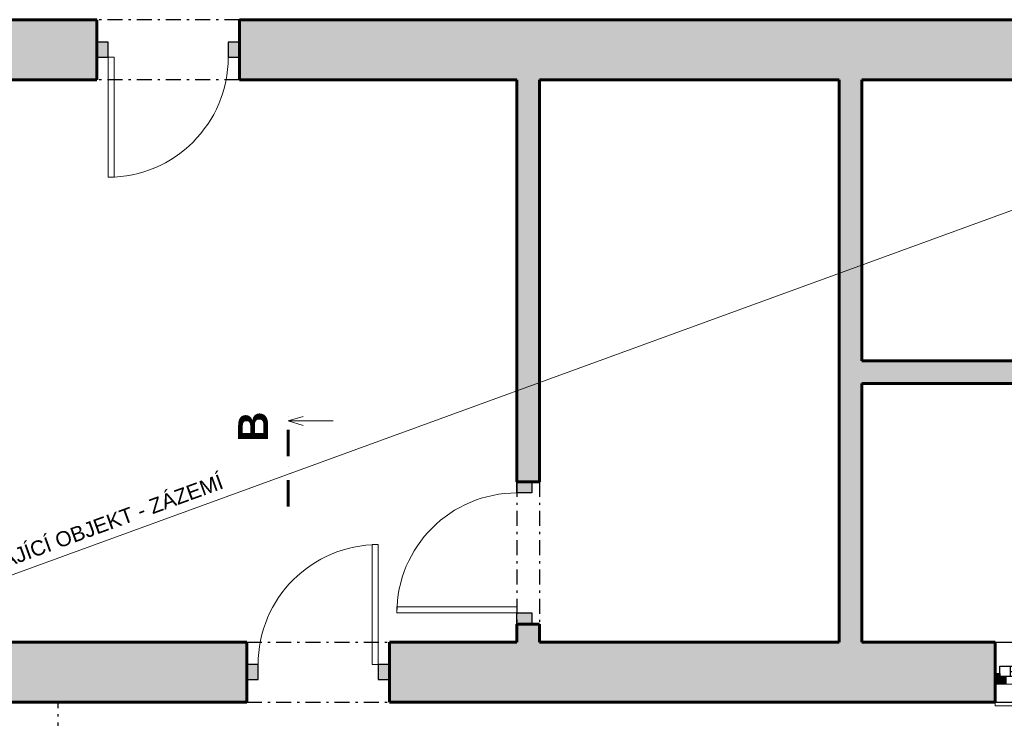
# Model space of a CAD drawing. Header units: millimetres. Extents: x 1793744 to 1819377, y -543298 to -528494.
# Tile 12 of 23: x 1803141 to 1809706, y -533152 to -528494. Entities that reach past the tile are written whole.
import ezdxf

# ---------------------------------------------------------------- set-up
doc = ezdxf.new("R2010")
doc.units = ezdxf.units.MM
doc.header["$MEASUREMENT"] = 0
doc.linetypes.add('ČÁRA ČERCHOVANÁ 2', pattern=[195, 100, -40, 15, -40])
doc.linetypes.add('ČÁRA ČERCHOVANÁ 3', pattern=[335.138881, 176.388884, -88.194442, 0, -70.555556])
for name, color, linetype in [('1 - ŘEZ HLAVNÍ.1', 7, 'Continuous'), ('2 - TEXT HLAVNÍ UNIVERSÁL.2D', 7, 'Continuous'), ('2 - ČÁRA HLAVNÍ.2D', 7, 'Continuous'), ('4 - ZDIVO - STĚNY NOSNÉ.3D', 7, 'Continuous'), ('Otvory – Dveře', 7, 'Continuous'), ('Otvory – Okna', 7, 'Continuous'), ('Výplně – Řezové', 7, 'Continuous')]:
    doc.layers.add(name, color=color, linetype=linetype)
doc.styles.add('GENEROVANÝ_STYL_1', font='Arial Bold.ttf')
doc.styles.add('GENEROVANÝ_STYL_2', font='Arial.ttf')

# ---------------------------------------------------------------- blocks, each defined once
blk = doc.blocks.new('Dvoukřídlé okno 27')
at = {"layer": 'Výplně – Řezové', "linetype": 'Continuous', "lineweight": 0, "true_color": 0xe6cefe}
for points in [[(-500, 0), (-500, -70), (-430, -70), (-430, -20), (-470, -20), (-470, 0)], [(500, -70), (500, 0), (470, 0), (470, -20), (430, -20), (430, -70)]]:
    blk.add_hatch(color=254, dxfattribs=at).paths.add_polyline_path(points)
at = {"layer": 'Otvory – Okna', "color": 7, "linetype": 'Continuous', "lineweight": 30}
for p, q in [((-500, 210), (500, 210)), ((-500, -190), (500, -190))]:
    blk.add_line(p, q, dxfattribs=at)
at = {"layer": 'Otvory – Okna', "color": 7, "linetype": 'Continuous', "lineweight": 60}
for p, q in [((-500, 0), (-500, 210)), ((500, 0), (500, 210)), ((-500, -70), (-500, 0)), ((-500, -70), (-500, 0)), ((500, -70), (500, 0)), ((500, -70), (500, 0)), ((-500, -190), (-500, -70)), ((500, -190), (500, -70))]:
    blk.add_line(p, q, dxfattribs=at)
at = {"layer": 'Otvory – Okna', "color": 181, "linetype": 'Continuous', "lineweight": 30, "true_color": 0x9e3eff}
for p, q in [((-500, 0), (-470, 0)), ((-470, 50), (-400, 50)), ((-470, -20), (-470, 50)), ((-470, 0), (-470, -20)), ((-400, 50), (-400, -20)), ((-400, 50), (-70, 50)), ((-400, 15), (-70, 15)), ((-70, -20), (-70, 50)), ((-70, 50), (0, 50)), ((0, 50), (0, -20)), ((0, 50), (70, 50)), ((0, -20), (0, 50)), ((70, 50), (70, -20)), ((70, 50), (400, 50)), ((70, 15), (400, 15)), ((400, -20), (400, 50)), ((400, 50), (470, 50)), ((470, 50), (470, -20)), ((470, -20), (470, 0)), ((470, 0), (500, 0)), ((-470, -20), (-430, -20)), ((-400, -20), (-470, -20)), ((-430, -20), (-430, -70)), ((-70, -20), (-400, -20)), ((0, -20), (-70, -20)), ((70, -20), (0, -20)), ((400, -20), (70, -20)), ((470, -20), (400, -20)), ((430, -70), (430, -20)), ((430, -20), (470, -20)), ((-430, -70), (-500, -70)), ((500, -70), (430, -70))]:
    blk.add_line(p, q, dxfattribs=at)
at = {"layer": 'Otvory – Okna', "color": 181, "linetype": 'Continuous', "lineweight": 0, "true_color": 0x9e3eff}
for p, q in [((-400, 50), (-70, 50)), ((70, 50), (400, 50)), ((0, -70), (-430, -70)), ((430, -70), (0, -70)), ((-500, -190), (-500, -215)), ((500, -215), (500, -190)), ((-500, -215), (500, -215))]:
    blk.add_line(p, q, dxfattribs=at)
blk = doc.blocks.new('Dveře 27_2')
at = {"layer": 'Výplně – Řezové', "linetype": 'Continuous', "lineweight": 0, "true_color": 0xe6cefe}
for points in [[(-400, -100), (-400, 0), (-475, 0), (-475, -100)], [(475, -100), (475, 0), (400, 0), (400, -100)]]:
    blk.add_hatch(color=254, dxfattribs=at).paths.add_polyline_path(points)
at = {"layer": 'Otvory – Dveře', "color": 181, "linetype": 'Continuous', "lineweight": 0, "true_color": 0x9e3eff}
for p, q in [((360, 0), (360, 800)), ((360, 800), (400, 800)), ((400, 800), (400, 0)), ((400, 0), (360, 0))]:
    blk.add_line(p, q, dxfattribs=at)
at = {"layer": 'Otvory – Dveře', "color": 7, "linetype": 'ČÁRA ČERCHOVANÁ 2', "lineweight": 30}
for p, q in [((-475, 150), (475, 150)), ((-475, -250), (475, -250))]:
    blk.add_line(p, q, dxfattribs=at)
at = {"layer": 'Otvory – Dveře', "color": 7, "linetype": 'Continuous', "lineweight": 60}
for p, q in [((-475, 150), (-475, 0)), ((475, 150), (475, 0)), ((-475, 0), (-475, -100)), ((-475, 0), (-475, -100)), ((475, 0), (475, -100)), ((475, 0), (475, -100)), ((-475, -100), (-475, -250)), ((475, -100), (475, -250))]:
    blk.add_line(p, q, dxfattribs=at)
at = {"layer": 'Otvory – Dveře', "color": 181, "linetype": 'Continuous', "lineweight": 30, "true_color": 0x9e3eff}
for p, q in [((-400, 0), (-475, 0)), ((-475, 0), (-475, -100)), ((-400, -100), (-400, 0)), ((475, 0), (400, 0)), ((400, 0), (400, -100)), ((475, -100), (475, 0)), ((-475, -100), (-400, -100)), ((400, -100), (475, -100))]:
    blk.add_line(p, q, dxfattribs=at)
at = {"layer": 'Otvory – Dveře', "color": 5, "linetype": 'Continuous', "lineweight": 0, "true_color": 0x1c1cff}
blk.add_arc((400, 0), 800, 90, 180, dxfattribs=at)
blk = doc.blocks.new('Zeď_17', base_point=(1800756.5, -533044.2))
at = {"layer": 'Výplně – Řezové', "linetype": 'Continuous', "lineweight": 0, "true_color": 0x000000}
for points in [[(1804656.5, -532644.2), (1801156.5, -532644.2), (1801156.5, -533044.2), (1804656.5, -533044.2)], [(1805606.5, -533044.2), (1809646.5, -533044.2), (1809646.5, -532924.2), (1809646.5, -532854.2), (1809646.5, -532644.2), (1805606.5, -532644.2)]]:
    blk.add_hatch(color=18, dxfattribs=at).paths.add_polyline_path(points)
at = {"layer": '4 - ZDIVO - STĚNY NOSNÉ.3D', "color": 7, "linetype": 'Continuous', "lineweight": 60}
for p, q in [((1804656.5, -532644.2), (1804656.5, -532794.2)), ((1805606.5, -532644.2), (1805606.5, -532794.2)), ((1809646.5, -532854.2), (1809646.5, -532644.2)), ((1804656.5, -532794.2), (1804656.5, -532894.2)), ((1805606.5, -532794.2), (1805606.5, -532894.2)), ((1809646.5, -532924.2), (1809646.5, -532854.2)), ((1804656.5, -532894.2), (1804656.5, -533044.2)), ((1805606.5, -532894.2), (1805606.5, -533044.2)), ((1809646.5, -533044.2), (1809646.5, -532924.2))]:
    blk.add_line(p, q, dxfattribs=at)
at = {"layer": '4 - ZDIVO - STĚNY NOSNÉ.3D', "color": 7, "linetype": 'Continuous', "lineweight": 60, "flags": 128}
for points in [[(1804656.5, -532644.2), (1801156.5, -532644.2)], [(1806456.5, -532644.2), (1805606.5, -532644.2)], [(1808606.5, -532644.2), (1806606.5, -532644.2)], [(1809646.5, -532644.2), (1808756.5, -532644.2)], [(1800756.5, -533044.2), (1804656.5, -533044.2)], [(1805606.5, -533044.2), (1809646.5, -533044.2)]]:
    blk.add_lwpolyline(points, dxfattribs=at)
at = {"layer": 'Otvory – Dveře', "color": 7, "linetype": 'Continuous', "lineweight": 0, "zscale": 1000}
blk.add_blockref('Dveře 27_2', (1805131.5, -532794.2), dxfattribs=at)
at = {"layer": 'Otvory – Okna', "color": 181, "linetype": 'Continuous', "lineweight": 30, "true_color": 0x9e3eff, "zscale": 1000}
blk.add_blockref('Dvoukřídlé okno 27', (1810146.5, -532854.2), dxfattribs=at)
blk = doc.blocks.new('Dveře 27_3')
at = {"layer": 'Výplně – Řezové', "linetype": 'Continuous', "lineweight": 0, "true_color": 0xe6cefe}
for points in [[(-400, -100), (-400, 0), (-475, 0), (-475, -100)], [(475, -100), (475, 0), (400, 0), (400, -100)]]:
    blk.add_hatch(color=254, dxfattribs=at).paths.add_polyline_path(points)
at = {"layer": 'Otvory – Dveře', "color": 181, "linetype": 'Continuous', "lineweight": 0, "true_color": 0x9e3eff}
for p, q in [((360, 0), (360, 800)), ((360, 800), (400, 800)), ((400, 800), (400, 0)), ((400, 0), (360, 0))]:
    blk.add_line(p, q, dxfattribs=at)
at = {"layer": 'Otvory – Dveře', "color": 7, "linetype": 'ČÁRA ČERCHOVANÁ 2', "lineweight": 30}
for p, q in [((-475, 150), (475, 150)), ((-475, -250), (475, -250))]:
    blk.add_line(p, q, dxfattribs=at)
at = {"layer": 'Otvory – Dveře', "color": 7, "linetype": 'Continuous', "lineweight": 60}
for p, q in [((-475, 0), (-475, 150)), ((475, 0), (475, 150)), ((-475, -100), (-475, 0)), ((-475, -100), (-475, 0)), ((475, -100), (475, 0)), ((475, -100), (475, 0)), ((-475, -250), (-475, -100)), ((475, -250), (475, -100))]:
    blk.add_line(p, q, dxfattribs=at)
at = {"layer": 'Otvory – Dveře', "color": 181, "linetype": 'Continuous', "lineweight": 30, "true_color": 0x9e3eff}
for p, q in [((-400, 0), (-475, 0)), ((-475, 0), (-475, -100)), ((-400, -100), (-400, 0)), ((475, 0), (400, 0)), ((400, 0), (400, -100)), ((475, -100), (475, 0)), ((-475, -100), (-400, -100)), ((400, -100), (475, -100))]:
    blk.add_line(p, q, dxfattribs=at)
at = {"layer": 'Otvory – Dveře', "color": 5, "linetype": 'Continuous', "lineweight": 0, "true_color": 0x1c1cff}
blk.add_arc((400, 0), 800, 90, 180, dxfattribs=at)
blk = doc.blocks.new('Zeď_19', base_point=(1812546.5, -528494.2))
at = {"layer": 'Výplně – Řezové', "linetype": 'Continuous', "lineweight": 0, "true_color": 0x000000}
for points in [[(1801156.5, -528894.2), (1803656.5, -528894.2), (1803656.5, -528494.2), (1801156.5, -528494.2)], [(1812146.5, -528494.2), (1804606.5, -528494.2), (1804606.5, -528894.2), (1812146.5, -528894.2)]]:
    blk.add_hatch(color=18, dxfattribs=at).paths.add_polyline_path(points)
at = {"layer": '4 - ZDIVO - STĚNY NOSNÉ.3D', "color": 7, "linetype": 'Continuous', "lineweight": 60}
for p, q in [((1803656.5, -528494.2), (1803656.5, -528644.2)), ((1804606.5, -528494.2), (1804606.5, -528644.2)), ((1803656.5, -528644.2), (1803656.5, -528744.2)), ((1804606.5, -528644.2), (1804606.5, -528744.2)), ((1803656.5, -528744.2), (1803656.5, -528894.2)), ((1804606.5, -528744.2), (1804606.5, -528894.2))]:
    blk.add_line(p, q, dxfattribs=at)
at = {"layer": '4 - ZDIVO - STĚNY NOSNÉ.3D', "color": 7, "linetype": 'Continuous', "lineweight": 60, "flags": 128}
for points in [[(1803656.5, -528494.2), (1800756.5, -528494.2)], [(1812146.5, -528494.2), (1804606.5, -528494.2)], [(1801156.5, -528894.2), (1803656.5, -528894.2)], [(1804606.5, -528894.2), (1806456.5, -528894.2)], [(1806606.5, -528894.2), (1808606.5, -528894.2)], [(1808756.5, -528894.2), (1812146.5, -528894.2)]]:
    blk.add_lwpolyline(points, dxfattribs=at)
at = {"layer": 'Otvory – Dveře', "color": 7, "linetype": 'Continuous', "lineweight": 0, "zscale": 1000, "rotation": 180}
blk.add_blockref('Dveře 27_3', (1804131.5, -528744.2), dxfattribs=at)
blk = doc.blocks.new('Dveře 27_4')
at = {"layer": 'Výplně – Řezové', "linetype": 'Continuous', "lineweight": 0, "true_color": 0xe6cefe}
for points in [[(-400, -100), (-400, 0), (-475, 0), (-475, -100)], [(475, -100), (475, 0), (400, 0), (400, -100)]]:
    blk.add_hatch(color=254, dxfattribs=at).paths.add_polyline_path(points)
at = {"layer": 'Otvory – Dveře', "color": 181, "linetype": 'Continuous', "lineweight": 0, "true_color": 0x9e3eff}
for p, q in [((360, 0), (360, 800)), ((360, 800), (400, 800)), ((400, 800), (400, 0)), ((400, 0), (360, 0))]:
    blk.add_line(p, q, dxfattribs=at)
at = {"layer": 'Otvory – Dveře', "color": 7, "linetype": 'ČÁRA ČERCHOVANÁ 2', "lineweight": 30}
for p, q in [((-475, 0), (475, 0)), ((-475, -150), (475, -150))]:
    blk.add_line(p, q, dxfattribs=at)
at = {"layer": 'Otvory – Dveře', "color": 181, "linetype": 'Continuous', "lineweight": 30, "true_color": 0x9e3eff}
for p, q in [((-400, 0), (-475, 0)), ((-475, 0), (-475, -100)), ((-400, -100), (-400, 0)), ((475, 0), (400, 0)), ((400, 0), (400, -100)), ((475, -100), (475, 0)), ((-475, -100), (-400, -100)), ((400, -100), (475, -100))]:
    blk.add_line(p, q, dxfattribs=at)
at = {"layer": 'Otvory – Dveře', "color": 7, "linetype": 'Continuous', "lineweight": 60}
for p, q in [((-475, 0), (-475, -100)), ((-475, 0), (-475, -100)), ((475, 0), (475, -100)), ((475, 0), (475, -100)), ((-475, -100), (-475, -150)), ((475, -100), (475, -150))]:
    blk.add_line(p, q, dxfattribs=at)
at = {"layer": 'Otvory – Dveře', "color": 5, "linetype": 'Continuous', "lineweight": 0, "true_color": 0x1c1cff}
blk.add_arc((400, 0), 800, 90, 180, dxfattribs=at)
blk = doc.blocks.new('Zeď_21', base_point=(1806606.5, -533044.2))
at = {"layer": 'Výplně – Řezové', "linetype": 'Continuous', "lineweight": 0, "true_color": 0x000000}
for points in [[(1806606.5, -528894.2), (1806456.5, -528894.2), (1806456.5, -531574.4), (1806606.5, -531574.4)], [(1806456.5, -532524.4), (1806456.5, -532644.2), (1806606.5, -532644.2), (1806606.5, -532524.4)]]:
    blk.add_hatch(color=18, dxfattribs=at).paths.add_polyline_path(points)
at = {"layer": '4 - ZDIVO - STĚNY NOSNÉ.3D', "color": 7, "linetype": 'Continuous', "lineweight": 60}
for p, q in [((1806456.5, -531574.4), (1806556.5, -531574.4)), ((1806556.5, -531574.4), (1806606.5, -531574.4)), ((1806456.5, -532524.4), (1806556.5, -532524.4)), ((1806556.5, -532524.4), (1806606.5, -532524.4))]:
    blk.add_line(p, q, dxfattribs=at)
at = {"layer": '4 - ZDIVO - STĚNY NOSNÉ.3D', "color": 7, "linetype": 'Continuous', "lineweight": 60, "flags": 128}
for points in [[(1806456.5, -528894.2), (1806456.5, -531574.4)], [(1806606.5, -531574.4), (1806606.5, -528894.2)], [(1806456.5, -532524.4), (1806456.5, -532644.2)], [(1806606.5, -532644.2), (1806606.5, -532524.4)]]:
    blk.add_lwpolyline(points, dxfattribs=at)
at = {"layer": 'Otvory – Dveře', "color": 7, "linetype": 'Continuous', "lineweight": 0, "xscale": -1, "zscale": 1000, "rotation": 90}
blk.add_blockref('Dveře 27_4', (1806456.5, -532049.4), dxfattribs=at)
blk = doc.blocks.new('Zeď_22', base_point=(1808756.5, -533044.2))
at = {"layer": 'Výplně – Řezové', "linetype": 'Continuous', "lineweight": 0, "true_color": 0x000000}
blk.add_hatch(color=18, dxfattribs=at).paths.add_polyline_path([(1808756.5, -532644.2), (1808756.5, -528894.2), (1808606.5, -528894.2), (1808606.5, -532644.2)])
at = {"layer": '4 - ZDIVO - STĚNY NOSNÉ.3D', "color": 7, "linetype": 'Continuous', "lineweight": 60, "flags": 128}
for points in [[(1808606.5, -528894.2), (1808606.5, -532644.2)], [(1808756.5, -530769.2), (1808756.5, -528894.2)], [(1808756.5, -532644.2), (1808756.5, -530919.2)]]:
    blk.add_lwpolyline(points, dxfattribs=at)
blk = doc.blocks.new('Zeď_23', base_point=(1812546.5, -530769.2))
at = {"layer": 'Výplně – Řezové', "linetype": 'Continuous', "lineweight": 0, "true_color": 0x000000}
blk.add_hatch(color=18, dxfattribs=at).paths.add_polyline_path([(1812146.5, -530769.2), (1808756.5, -530769.2), (1808756.5, -530919.2), (1812146.5, -530919.2)])
at = {"layer": '4 - ZDIVO - STĚNY NOSNÉ.3D', "color": 7, "linetype": 'Continuous', "lineweight": 60, "flags": 128}
for points in [[(1812146.5, -530769.2), (1808756.5, -530769.2)], [(1808756.5, -530919.2), (1812146.5, -530919.2)]]:
    blk.add_lwpolyline(points, dxfattribs=at)
blk = doc.blocks.new('Řez_6', base_point=(1804931.7, -542997.7))
at = {"layer": '1 - ŘEZ HLAVNÍ.1', "color": 5, "linetype": 'ČÁRA ČERCHOVANÁ 3', "lineweight": 60, "true_color": 0x1c1cff}
blk.add_line((1804931.7, -531739.6), (1804931.7, -531139.6), dxfattribs=at)
at = {"layer": '1 - ŘEZ HLAVNÍ.1', "color": 5, "linetype": 'Continuous', "lineweight": 0, "true_color": 0x1c1cff}
for p, q in [((1805031.7, -531139.6), (1804931.7, -531169.6)), ((1804931.7, -531169.6), (1805231.7, -531169.6)), ((1805031.7, -531199.6), (1804931.7, -531169.6))]:
    blk.add_line(p, q, dxfattribs=at)
at = {"layer": '1 - ŘEZ HLAVNÍ.1', "color": 5, "lineweight": 0, "true_color": 0x1c1cff, "insert": (1804797.9, -531308.6), "char_height": 200, "attachment_point": 7, "rotation": 90, "style": 'GENEROVANÝ_STYL_1'}
blk.add_mtext('\\A1;{\\pql;\\pt0;\\fArial|b1|i0|c0|p0;\\W1.000000;B}', dxfattribs=at)

msp = doc.modelspace()

# ---------------------------------------------------------------- linework, layer by layer
at = {"layer": '2 - ČÁRA HLAVNÍ.2D', "color": 5, "linetype": 'Continuous', "lineweight": 0, "true_color": 0x1c1cff}
msp.add_line((1800756.5, -533044.2), (1812146.5, -528894.2), dxfattribs=at)
at = {"layer": '2 - ČÁRA HLAVNÍ.2D', "color": 7, "linetype": 'ČÁRA ČERCHOVANÁ 2', "lineweight": 30}
msp.add_line((1803397.8, -534644.2), (1803397.8, -533044.2), dxfattribs=at)

# ---------------------------------------------------------------- block references
at = {"layer": '1 - ŘEZ HLAVNÍ.1', "color": 5, "lineweight": 60, "true_color": 0x1c1cff}
msp.add_blockref('Řez_6', (1804931.7, -542997.7), dxfattribs=at)
at = {"layer": '4 - ZDIVO - STĚNY NOSNÉ.3D', "color": 7, "lineweight": 60}
for name, p in [('Zeď_19', (1812546.5, -528494.2)), ('Zeď_21', (1806606.5, -533044.2)), ('Zeď_22', (1808756.5, -533044.2)), ('Zeď_23', (1812546.5, -530769.2)), ('Zeď_17', (1800756.5, -533044.2))]:
    msp.add_blockref(name, p, dxfattribs=at)

# ---------------------------------------------------------------- texts
at = {"layer": '2 - TEXT HLAVNÍ UNIVERSÁL.2D', "color": 5, "linetype": 'Continuous', "lineweight": 0, "true_color": 0x1c1cff, "insert": (1803569.8, -531851.8), "char_height": 100, "attachment_point": 2, "rotation": 20.01945, "style": 'GENEROVANÝ_STYL_2'}
msp.add_mtext('\\A1;{\\pqc;\\fArial|b0|i0|c0|p0;\\W1.000000;STÁVAJÍCÍ OBJEKT - ZÁZEMÍ }', dxfattribs=at)

doc.saveas('drawing.dxf')
